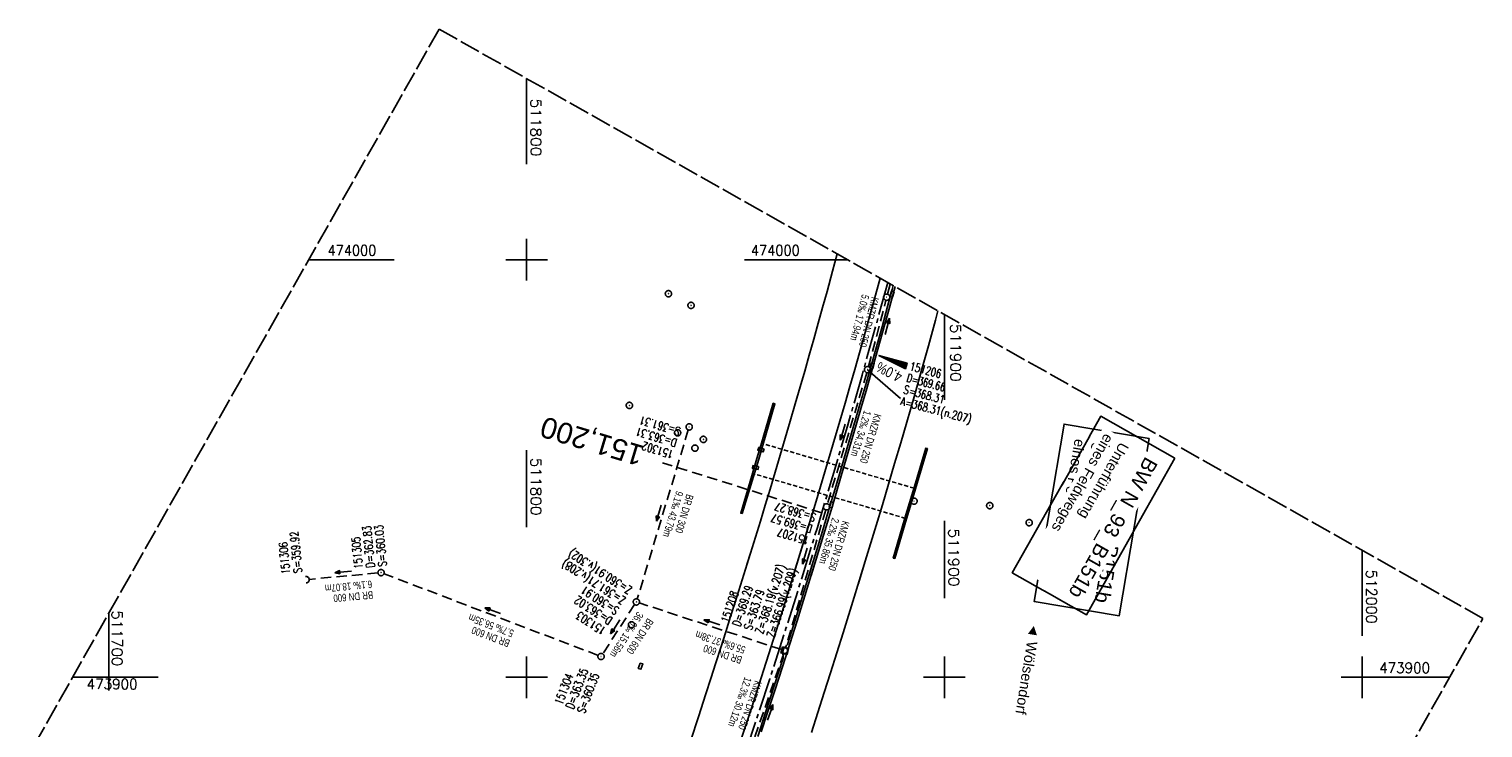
# Model space of a CAD drawing. Extents: x 511324 to 512029, y 473109 to 474055.
# Tile 6 of 6: x 511681 to 512029, y 473888 to 474055. Entities that reach past the tile are written whole.
import ezdxf
from ezdxf.enums import TextEntityAlignment as Align

# ---------------------------------------------------------------- set-up
doc = ezdxf.new("R2010")
doc.units = 0
doc.header["$LTSCALE"] = 10
doc.header["$MEASUREMENT"] = 0
for name, pattern in [('ACHSE', [5.5, 4, -0.5, 0.5, -0.5]), ('AUSGEZOGEN', [0]), ('LT00', [0]), ('LT14', [0.6, 0.5, -0.1]), ('LT17', [0.15, 0.1, -0.05]), ('STRICHLINIE2', [0.375, 0.25, -0.125])]:
    doc.linetypes.add(name, pattern=pattern)
doc.layers.get('0').update_dxf_attribs({"linetype": 'LT00'})
for name, color, linetype in [('-AX-020', 250, 'ACHSE'), ('-Halt-Pfeil', 4, 'LT00'), ('-Haltung', 7, 'STRICHLINIE2'), ('-Haltungsbeschriftung', 140, 'LT00'), ('-QUE-20O', 11, 'LT00'), ('-Schachtbeschriftung', 5, 'LT00'), ('-ST-20', 30, 'LT17'), ('BW_TEXT', 20, 'AUSGEZOGEN'), ('BW_TEXT-B', 20, 'AUSGEZOGEN'), ('ORTSRICHTUNG', 7, 'Continuous'), ('V91_AFBR_BAB', 250, 'LT00'), ('V91_BR_KAPPE', 30, 'LT00'), ('V91_BR_WID', 30, 'LT17'), ('V91_KA_PRUF', 182, 'LT00'), ('V91_RASTER', 250, 'LT00'), ('V91_RINNE', 182, 'LT00'), ('V91_SINKK', 182, 'LT00'), ('V92_AFBR_BAB', 250, 'LT00'), ('V92_BR_KAPPE', 30, 'LT00'), ('V92_BR_WID', 30, 'LT17'), ('V92_KA_MULD', 182, 'LT00'), ('V92_KA_PRUF', 182, 'LT00'), ('V92_RASTER', 250, 'LT00'), ('V92_RINNE', 182, 'LT00'), ('V92_SINKK', 182, 'LT00'), ('V92_UK_DURCH', 182, 'LT00')]:
    doc.layers.add(name, color=color, linetype=linetype)
doc.layers.add('-BLATT_92-RAND', color=7, linetype='LT14', plot=False)
doc.styles.add('Beschrift', font='ARIAL.TTF')
doc.styles.add('Haltungsbeschriftung', font='ARIAL.TTF', dxfattribs={"width": 0.75})
doc.styles.add('schachtbeschriftung', font='romans.shx', dxfattribs={"width": 0.75, "height": 2})
doc.styles.get("Standard").update_dxf_attribs({"font": 'romans.shx'})

# ---------------------------------------------------------------- blocks, each defined once
blk = doc.blocks.new('SYMB0652')
at = {"color": 0, "linetype": 'ByBlock'}
blk.add_lwpolyline([(-0.15, -0.075), (0.15, -0.075), (0.15, 0.075), (-0.15, 0.075), (-0.15, -0.075)], dxfattribs=at)
blk = doc.blocks.new('SYMB0011')
at = {"color": 0, "linetype": 'ByBlock'}
for p, q in [((0.5, 0), (-0.5, 0)), ((0, 0.5), (0, -0.5))]:
    blk.add_line(p, q, dxfattribs=at)
blk = doc.blocks.new('SYMB0003')
at = {"color": 0, "linetype": 'ByBlock'}
for p, q in [((-0.015712, 0), (0.010166, 0.012015)), ((0, -0.021257), (-0.015712, 0)), ((0.010166, 0.012015), (0, -0.021257))]:
    blk.add_line(p, q, dxfattribs=at)
for points in [[(-0.031395, 0.499013), (-0.093691, 0.491144), (-0.154509, 0.475528), (-0.21289, 0.452414), (-0.267913, 0.422164), (-0.318712, 0.385257), (-0.364484, 0.342274), (-0.404509, 0.293893), (-0.438154, 0.240877), (-0.464888, 0.184062), (-0.484292, 0.124345), (-0.496058, 0.062667), (-0.5, 0)], [(-0.5, 0), (-0.496058, -0.062667), (-0.484292, -0.124345), (-0.464888, -0.184062), (-0.438154, -0.240877), (-0.404509, -0.293893), (-0.364485, -0.342274), (-0.318712, -0.385257), (-0.267914, -0.422164), (-0.21289, -0.452414), (-0.154509, -0.475529), (-0.093691, -0.491144), (-0.031395, -0.499014), (0.031395, -0.499014)], [(0.5, 0), (0.496057, 0.062667), (0.484292, 0.124345), (0.464888, 0.184062), (0.438153, 0.240877), (0.404509, 0.293893), (0.364484, 0.342274), (0.318712, 0.385257), (0.267913, 0.422164), (0.21289, 0.452414), (0.154509, 0.475528), (0.093691, 0.491144), (0.031395, 0.499013), (-0.031395, 0.499013)], [(0.031395, -0.499014), (0.093691, -0.491144), (0.154509, -0.475529), (0.21289, -0.452414), (0.267914, -0.422164), (0.318712, -0.385257), (0.364485, -0.342274), (0.404509, -0.293893), (0.438154, -0.240877), (0.464889, -0.184062), (0.484292, -0.124345), (0.496058, -0.062667), (0.5, 0)]]:
    blk.add_lwpolyline(points, dxfattribs=at)
blk = doc.blocks.new('SYMB1210')
at = {"color": 0, "linetype": 'ByBlock'}
blk.add_line((0.018815, -0.179014), (0.055623, -0.17119), dxfattribs=at)
for points in [[(-0.2, -0.2), (-0.2, 0.2), (0.2, 0.2), (0.2, -0.2), (-0.2, -0.2)], [(0.018815, 0.179014), (-0.018815, 0.179014), (-0.055623, 0.17119), (-0.09, 0.155885), (-0.120444, 0.133766), (-0.145623, 0.105801), (-0.164438, 0.073213), (-0.176067, 0.037424), (-0.18, 0)], [(-0.18, 0), (-0.176067, -0.037424), (-0.164438, -0.073213), (-0.145623, -0.105801), (-0.120444, -0.133766), (-0.09, -0.155885), (-0.055623, -0.17119), (-0.018815, -0.179014), (0.018815, -0.179014)], [(0.18, 0), (0.176067, 0.037424), (0.164438, 0.073213), (0.145623, 0.105801), (0.120444, 0.133766), (0.09, 0.155885), (0.055623, 0.17119), (0.018815, 0.179014)], [(0.055623, -0.17119), (0.09, -0.155885), (0.120444, -0.133766), (0.145623, -0.105801), (0.164438, -0.073213), (0.176067, -0.037424), (0.18, 0)]]:
    blk.add_lwpolyline(points, dxfattribs=at)
blk = doc.blocks.new('SYMB1107')
at = {"color": 0, "linetype": 'ByBlock'}
for points in [[(-0.2, 0), (-0.196157, 0.039018), (-0.184776, 0.076537), (-0.166294, 0.111114), (-0.141421, 0.141421), (-0.111114, 0.166294), (-0.076537, 0.184776), (-0.039018, 0.196157), (0, 0.2)], [(0, 0.2), (0.039018, 0.196157), (0.076537, 0.184776), (0.111114, 0.166294), (0.141421, 0.141421), (0.166294, 0.111114), (0.184776, 0.076537), (0.196157, 0.039018), (0.2, 0)]]:
    blk.add_lwpolyline(points, dxfattribs=at)
blk = doc.blocks.new('SYMB0070')
at = {"color": 0, "linetype": 'ByBlock'}
for p, q in [((-0.5, 0), (0.2, 0)), ((0.5, 0), (0.2, 0.1)), ((0.2, 0.1), (0.2, 0)), ((0.468, 0), (0.21, 0.086)), ((0.21, 0.086), (0.21, -0.086)), ((0.21, -0.086), (0.468, 0)), ((0.22, -0.072), (0.437, 0)), ((0.23, -0.058), (0.405, 0)), ((0.24, -0.045), (0.374, 0)), ((0.342, 0), (0.25, 0.031)), ((0.25, 0.031), (0.25, -0.031)), ((0.25, -0.031), (0.342, 0)), ((0.26, -0.017), (0.31, 0)), ((0.27, -0.003), (0.279, 0))]:
    blk.add_line(p, q, dxfattribs=at)
for points in [[(0.2, 0), (0.2, -0.1), (0.5, 0)], [(0.437, 0), (0.22, 0.072), (0.22, -0.072)], [(0.405, 0), (0.23, 0.058), (0.23, -0.058)], [(0.374, 0), (0.24, 0.045), (0.24, -0.045)], [(0.31, 0), (0.26, 0.017), (0.26, -0.017)], [(0.279, 0), (0.27, 0.003), (0.27, -0.003)]]:
    blk.add_lwpolyline(points, dxfattribs=at)

msp = doc.modelspace()

# ---------------------------------------------------------------- linework, layer by layer
at = {"layer": '-AX-020', "ltscale": 0.2, "flags": 128}
msp.add_lwpolyline([(511886.44, 473994.57), (511883.7, 473984.53), (511880.29, 473972.33), (511876.8, 473960.15), (511873.23, 473947.99), (511869.59, 473935.86), (511865.87, 473923.74), (511862.08, 473911.66), (511858.21, 473899.59), (511854.26, 473887.55), (511850.24, 473875.54), (511846.14, 473863.55), (511841.96, 473851.59), (511837.71, 473839.65), (511833.39, 473827.75), (511828.99, 473815.86), (511824.51, 473804.01), (511819.96, 473792.19), (511815.33, 473780.39), (511810.64, 473768.63), (511805.86, 473756.89), (511801.02, 473745.18), (511796.09, 473733.51), (511791.1, 473721.87), (511786.03, 473710.25), (511780.89, 473698.68), (511775.67, 473687.13), (511770.39, 473675.61), (511765.03, 473664.13), (511759.6, 473652.69), (511754.09, 473641.28), (511748.51, 473629.9), (511742.87, 473618.56), (511737.15, 473607.25), (511731.36, 473595.99), (511725.49, 473584.75), (511719.56, 473573.56), (511713.56, 473562.4), (511707.48, 473551.28), (511701.34, 473540.2), (511695.13, 473529.16), (511688.84, 473518.16), (511682.49, 473507.2), (511676.07, 473496.28), (511669.58, 473485.39), (511663.02, 473474.55), (511656.39, 473463.76), (511649.7, 473453), (511642.94, 473442.29), (511636.1, 473431.62), (511629.21, 473420.99), (511622.24, 473410.41), (511615.21, 473399.87), (511608.11, 473389.37), (511600.95, 473378.92), (511593.72, 473368.52), (511586.42, 473358.16), (511579.06, 473347.85), (511571.64, 473337.58), (511564.15, 473327.36), (511556.59, 473317.19), (511548.97, 473307.07), (511541.29, 473297), (511533.54, 473286.97), (511525.74, 473276.99), (511517.86, 473267.07), (511509.93, 473257.19), (511501.93, 473247.36), (511493.87, 473237.58), (511485.75, 473227.86), (511477.57, 473218.19), (511475.55, 473215.81), (511467.29, 473206.2), (511458.98, 473196.64), (511450.61, 473187.13), (511445.43, 473181.31)], dxfattribs=at)
at = {"layer": '-BLATT_92-RAND'}
msp.add_lwpolyline([(511779.03, 474055.25), (511324.06, 473249.87), (511573.95, 473108.71), (512028.91, 473914.09), (511779.03, 474055.25)], dxfattribs=at)
at = {"layer": '-Haltung'}
for p, q in [((511886.37, 473991.75), (511887.01, 473994.25)), ((511886.37, 473991.75), (511887.01, 473994.25)), ((511881.82, 473974.4), (511886, 473990.3)), ((511881.82, 473974.4), (511886, 473990.3)), ((511881.42, 473972.95), (511872.01, 473941.53)), ((511881.42, 473972.95), (511872.01, 473941.53)), ((511838.7, 473959.24), (511826.49, 473918.76)), ((511871.59, 473940.09), (511862, 473907.09)), ((511764.42, 473924.99), (511747.92, 473923.44)), ((511817.12, 473905.24), (511765.87, 473924.79)), ((511825.86, 473917.41), (511818.22, 473905.6)), ((511861.07, 473906.61), (511826.98, 473917.81)), ((511852.17, 473878.62), (511861.54, 473905.67))]:
    msp.add_line(p, q, dxfattribs=at)
at = {"layer": '-QUE-20O'}
for p, q in [((511884.36, 473977.09), (511884.36, 473977.08)), ((511884.64, 473976.94), (511884.65, 473977)), ((511884.94, 473976.92), (511884.91, 473976.8)), ((511885.18, 473976.66), (511885.23, 473976.84)), ((511885.52, 473976.76), (511885.45, 473976.52)), ((511885.73, 473976.39), (511885.81, 473976.68)), ((511886.1, 473976.6), (511886, 473976.25)), ((511886.27, 473976.11), (511886.39, 473976.52)), ((511886.68, 473976.44), (511886.54, 473975.97)), ((511886.82, 473975.83), (511886.96, 473976.36)), ((511887.25, 473976.28), (511887.09, 473975.69)), ((511887.36, 473975.55), (511887.54, 473976.2)), ((511887.83, 473976.12), (511887.64, 473975.41)), ((511887.91, 473975.28), (511888.12, 473976.03)), ((511888.41, 473975.95), (511888.18, 473975.14)), ((511888.45, 473975), (511888.7, 473975.87)), ((511888.99, 473975.79), (511888.73, 473974.86)), ((511889, 473974.72), (511889.28, 473975.71)), ((511889.56, 473975.63), (511889.27, 473974.58)), ((511889.54, 473974.44), (511889.85, 473975.55)), ((511890.14, 473975.47), (511889.82, 473974.31)), ((511890.09, 473974.17), (511890.43, 473975.39)), ((511890.72, 473975.31), (511890.36, 473974.03)), ((511890.64, 473973.89), (511891.01, 473975.23))]:
    msp.add_line(p, q, dxfattribs=at)
msp.add_lwpolyline([(511890.69, 473973.86), (511884.33, 473977.1), (511891.07, 473975.21), (511890.69, 473973.86)], dxfattribs=at)
at = {"layer": '-Schachtbeschriftung'}
msp.add_line((511889.47, 473966.75), (511881.63, 473973.67), dxfattribs=at)
at = {"layer": '-ST-20', "ltscale": 2.5}
msp.add_line((511870.66, 473939.39), (511832.49, 473951.37), dxfattribs=at)
at = {"layer": 'V91_AFBR_BAB'}
for points in [[(511865.49, 473969.55), (511866.57, 473973.35), (511867.65, 473977.16), (511868.72, 473980.97), (511869.79, 473984.77), (511870.85, 473988.59), (511871.91, 473992.4), (511873.24, 473997.29), (511874.35, 474001.4)], [(511884.62, 473995.6), (511883.03, 473989.76), (511881.91, 473985.74), (511880.79, 473981.72), (511879.67, 473977.7), (511878.53, 473973.68), (511877.4, 473969.66), (511876.26, 473965.65)], [(511898.46, 473987.78), (511897.84, 473985.49), (511896.16, 473979.37), (511894.46, 473973.27), (511892.73, 473967.17), (511890.99, 473961.07), (511889.55, 473956.12), (511888.1, 473951.17), (511886.63, 473946.23), (511885.16, 473941.29), (511883.67, 473936.35), (511881.07, 473927.77), (511879.44, 473922.46)], [(511852.73, 473926.98), (511853.58, 473929.72), (511854.77, 473933.55), (511855.95, 473937.38), (511857.12, 473941.21), (511858.28, 473945.04), (511859.5, 473949.12), (511860.71, 473953.2), (511861.91, 473957.29), (511863.11, 473961.37), (511864.3, 473965.46), (511865.49, 473969.55)]]:
    msp.add_lwpolyline(points, dxfattribs=at)
at = {"layer": 'V91_AFBR_BAB', "color": 2}
msp.add_lwpolyline([(511876.26, 473965.65), (511869.1, 473941.36), (511864.07, 473925.06)], dxfattribs=at)
at = {"layer": 'V91_BR_KAPPE'}
for points in [[(511851.63, 473939.19), (511851.26, 473939.3), (511853.92, 473948.23), (511855.14, 473952.42), (511856.07, 473955.52), (511859.04, 473965.62), (511859.44, 473965.49), (511856.52, 473955.58), (511855.56, 473952.25), (511854.3, 473948.05), (511851.63, 473939.19)], [(511888.14, 473928.46), (511887.77, 473928.56), (511890.57, 473938.07), (511891.65, 473941.75), (511893.06, 473946.46), (511895.54, 473954.85), (511895.94, 473954.78), (511893.49, 473946.48), (511892.06, 473941.61), (511890.95, 473937.91), (511888.14, 473928.46)]]:
    msp.add_lwpolyline(points, dxfattribs=at)
at = {"layer": 'V91_BR_WID'}
for p, q in [((511859.37, 473965.27), (511856.51, 473955.97)), ((511892.78, 473945.26), (511856.51, 473955.97)), ((511895.54, 473954.59), (511892.78, 473945.26)), ((511854.37, 473948.75), (511851.62, 473939.53)), ((511890.68, 473938.06), (511854.37, 473948.75)), ((511887.94, 473928.83), (511890.68, 473938.06))]:
    msp.add_line(p, q, dxfattribs=at)
at = {"layer": 'V91_RASTER'}
for p, q in [((511800, 474005), (511800, 473995)), ((511795, 474000), (511805, 474000)), ((511800, 473954.41), (511800, 473935.91)), ((511900, 473918.98), (511900, 473937.48)), ((512000, 473927.11), (512000, 473917.11))]:
    msp.add_line(p, q, dxfattribs=at)
at = {"layer": 'V91_RINNE'}
for points in [[(511887.78, 473993.82), (511887.53, 473992.87), (511886.41, 473988.77), (511885.08, 473983.95), (511883.74, 473979.14), (511882.38, 473974.33), (511881, 473969.53), (511879.62, 473964.73), (511878.19, 473959.82), (511876.74, 473954.91), (511875.29, 473950), (511873.84, 473945.1), (511872.37, 473940.19), (511871.04, 473935.77), (511869.71, 473931.35), (511868.36, 473926.93), (511867.61, 473924.46)], [(511880.1, 473964.59), (511881.24, 473968.59), (511882.38, 473972.58), (511883.51, 473976.58), (511884.64, 473980.58), (511885.76, 473984.58), (511886.86, 473988.58), (511887.99, 473992.68), (511888.22, 473993.57)], [(511868.12, 473924.37), (511870.21, 473931.17), (511872.87, 473940.02), (511874.09, 473944.11), (511875.3, 473948.21), (511876.51, 473952.3), (511877.71, 473956.4), (511878.9, 473960.49), (511880.1, 473964.59)]]:
    msp.add_lwpolyline(points, dxfattribs=at)
at = {"layer": 'V92_AFBR_BAB'}
for points in [[(511865.49, 473969.55), (511866.57, 473973.35), (511867.65, 473977.16), (511868.72, 473980.97), (511869.79, 473984.77), (511870.85, 473988.59), (511871.91, 473992.4), (511873.24, 473997.29), (511874.35, 474001.4)], [(511884.62, 473995.6), (511883.03, 473989.76), (511881.91, 473985.74), (511880.79, 473981.72), (511879.67, 473977.7), (511878.53, 473973.68), (511877.4, 473969.66), (511876.26, 473965.65)], [(511898.46, 473987.78), (511897.84, 473985.49), (511896.16, 473979.37), (511894.46, 473973.27), (511892.73, 473967.17), (511890.99, 473961.07), (511889.55, 473956.12), (511888.1, 473951.17), (511886.63, 473946.23), (511885.16, 473941.29), (511883.67, 473936.35), (511881.07, 473927.77), (511878.43, 473919.19), (511875.77, 473910.62), (511874.28, 473905.85), (511872.78, 473901.07), (511871.26, 473896.31), (511869.73, 473891.54), (511868.19, 473886.78)], [(511839.28, 473884.94), (511841.11, 473890.48), (511842.92, 473896.02), (511844.11, 473899.72), (511845.3, 473903.42), (511846.48, 473907.13), (511847.65, 473910.84), (511848.82, 473914.54), (511849.99, 473918.25), (511851.19, 473922.08), (511852.39, 473925.9), (511853.58, 473929.72), (511854.77, 473933.55), (511855.95, 473937.38), (511857.12, 473941.21), (511858.28, 473945.04), (511859.5, 473949.12), (511860.71, 473953.2), (511861.91, 473957.29), (511863.11, 473961.37), (511864.3, 473965.46), (511865.49, 473969.55)], [(511876.26, 473965.65), (511869.1, 473941.36), (511860.86, 473914.65), (511853.85, 473892.63), (511846.18, 473869.61), (511838.4, 473847.37), (511829.85, 473823.94), (511821.4, 473801.35), (511812.44, 473778.18), (511803.15, 473755.18), (511793.37, 473731.98), (511783.24, 473709.08), (511772.74, 473685.72), (511762.84, 473664.11), (511752.15, 473641.82), (511741.13, 473619.64), (511729.86, 473597.66), (511718.19, 473575.49), (511706.37, 473553.54)]]:
    msp.add_lwpolyline(points, dxfattribs=at)
at = {"layer": 'V92_BR_KAPPE'}
for points in [[(511851.63, 473939.19), (511851.26, 473939.3), (511853.92, 473948.23), (511855.14, 473952.42), (511856.07, 473955.52), (511859.04, 473965.62), (511859.44, 473965.49), (511856.52, 473955.58), (511855.56, 473952.25), (511854.3, 473948.05), (511851.63, 473939.19)], [(511888.14, 473928.46), (511887.77, 473928.56), (511890.57, 473938.07), (511891.65, 473941.75), (511893.06, 473946.46), (511895.54, 473954.85), (511895.94, 473954.78), (511893.49, 473946.48), (511892.06, 473941.61), (511890.95, 473937.91), (511888.14, 473928.46)]]:
    msp.add_lwpolyline(points, dxfattribs=at)
at = {"layer": 'V92_BR_WID'}
for p, q in [((511859.37, 473965.27), (511856.51, 473955.97)), ((511892.78, 473945.26), (511856.51, 473955.97)), ((511895.54, 473954.59), (511892.78, 473945.26)), ((511854.37, 473948.75), (511851.62, 473939.53)), ((511890.68, 473938.06), (511854.37, 473948.75)), ((511887.94, 473928.83), (511890.68, 473938.06))]:
    msp.add_line(p, q, dxfattribs=at)
at = {"layer": 'V92_RASTER'}
for p, q in [((511800, 474043.4), (511800, 474022.93)), ((511800, 474005), (511800, 473995)), ((511747.81, 474000), (511768.29, 474000)), ((511795, 474000), (511805, 474000)), ((511795, 474000), (511805, 474000)), ((511852.14, 474000), (511876.83, 474000)), ((511900, 473966.44), (511900, 473986.91)), ((512000, 473930.42), (512000, 473909.95)), ((511700, 473896.86), (511700, 473915.36)), ((511800, 473905), (511800, 473895)), ((511900, 473895), (511900, 473905)), ((512000, 473905), (512000, 473895)), ((512000, 473905), (512000, 473895)), ((511711.8, 473900), (511691.32, 473900)), ((511805, 473900), (511795, 473900)), ((511905, 473900), (511895, 473900)), ((512020.95, 473900), (511995, 473900))]:
    msp.add_line(p, q, dxfattribs=at)
at = {"layer": 'V92_RINNE'}
for points in [[(511887.78, 473993.82), (511887.53, 473992.87), (511886.41, 473988.77), (511885.08, 473983.95), (511883.74, 473979.14), (511882.38, 473974.33), (511881, 473969.53), (511879.62, 473964.73), (511878.19, 473959.82), (511876.74, 473954.91), (511875.29, 473950), (511873.84, 473945.1), (511872.37, 473940.19), (511871.04, 473935.77), (511869.71, 473931.35), (511868.36, 473926.93), (511867.01, 473922.51), (511865.64, 473918.1), (511864.26, 473913.69), (511862.42, 473907.84), (511861.59, 473906.93), (511861.32, 473906.01), (511861.38, 473904.58), (511857.18, 473891.58), (511855.31, 473885.83)], [(511880.1, 473964.59), (511881.24, 473968.59), (511882.38, 473972.58), (511883.51, 473976.58), (511884.64, 473980.58), (511885.76, 473984.58), (511886.86, 473988.58), (511887.99, 473992.68), (511888.22, 473993.57)], [(511856.18, 473886.93), (511857.69, 473891.54), (511859.47, 473897.03), (511861.24, 473902.52), (511863, 473908.02), (511864.74, 473913.52), (511867.49, 473922.34), (511870.21, 473931.17), (511872.87, 473940.02), (511874.09, 473944.11), (511875.3, 473948.21), (511876.51, 473952.3), (511877.71, 473956.4), (511878.9, 473960.49), (511880.1, 473964.59)]]:
    msp.add_lwpolyline(points, dxfattribs=at)

# ---------------------------------------------------------------- block references
at = {"layer": '-Halt-Pfeil', "zscale": 4}
for p, xscale, yscale, rotation in [((511886.34, 473984.05), 4.000000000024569, 4.000000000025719, 75.29298658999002), ((511875.66, 473958.7), 3.999999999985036, 4.000000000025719, 253.3341265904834), ((511831.64, 473939.29), 3.999999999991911, 4.000000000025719, 253.2144065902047), ((511866.62, 473929), 3.999999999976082, 4.000000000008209, 253.7943425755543), ((511756.07, 473925.21), 4.000000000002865, 4.000000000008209, 185.360592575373), ((511791.85, 473915.95), 4.000000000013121, 4.000000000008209, 159.1162625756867), ((511821.2, 473912.05), 3.999999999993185, 4.000000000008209, 237.1015325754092), ((511844.34, 473913.16), 3.999999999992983, 4.000000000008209, 161.8146225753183), ((511858.32, 473891.59), 4.000000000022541, 4.000000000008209, 70.89281257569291)]:
    msp.add_blockref('SYMB0070', p, dxfattribs=dict(at, xscale=xscale, yscale=yscale, rotation=rotation))
at = {"layer": 'V91_BR_WID', "xscale": 0.09999999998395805, "yscale": 0.09999999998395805, "zscale": 0.1, "rotation": 260.3880065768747}
for p in [(511859.37, 473965.27), (511856.51, 473955.97), (511895.54, 473954.59), (511854.37, 473948.75), (511892.78, 473945.26), (511851.62, 473939.53), (511890.68, 473938.06), (511887.94, 473928.83)]:
    msp.add_blockref('SYMB0011', p, dxfattribs=at)
at = {"layer": 'V91_KA_PRUF', "color": 1, "xscale": 1.499999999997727, "yscale": 1.499999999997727, "zscale": 1.5, "rotation": 260.3880065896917}
for p in [(511833.95, 473991.86), (511839.36, 473989.07), (511824.6, 473965.11), (511836.14, 473958.54), (511840.29, 473954.88), (511842.31, 473956.97), (511892.73, 473942.18), (511910.86, 473941.11), (511920.3, 473937.03)]:
    msp.add_blockref('SYMB0003', p, dxfattribs=at)
at = {"layer": 'V91_KA_PRUF', "xscale": 1.499999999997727, "yscale": 1.499999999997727, "zscale": 1.5, "rotation": 260.3880065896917}
for p in [(511886.19, 473991.02), (511881.63, 473973.67), (511838.92, 473959.96), (511871.8, 473940.81)]:
    msp.add_blockref('SYMB0003', p, dxfattribs=at)
at = {"layer": 'V91_SINKK', "zscale": 4.5}
for p, xscale, yscale, rotation in [((511887.46, 473991.76), 4.499999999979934, 4.499999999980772, 254.527954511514), ((511882.7, 473974.59), 4.499999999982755, 4.49999999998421, 254.0968846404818), ((511856.09, 473954.52), 4.500000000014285, 4.50000000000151, 161.2342097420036), ((511854.79, 473950.23), 4.49999999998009, 4.499999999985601, 169.6620969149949), ((511872.97, 473941.32), 4.499999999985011, 4.499999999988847, 253.2149676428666)]:
    msp.add_blockref('SYMB0652', p, dxfattribs=dict(at, xscale=xscale, yscale=yscale, rotation=rotation))
at = {"layer": 'V92_BR_WID', "xscale": 0.09999999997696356, "yscale": 0.09999999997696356, "zscale": 0.1, "rotation": 240.5376025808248}
for p in [(511859.37, 473965.27), (511856.51, 473955.97), (511895.54, 473954.59), (511854.37, 473948.75), (511892.78, 473945.26), (511851.62, 473939.53), (511890.68, 473938.06), (511887.94, 473928.83)]:
    msp.add_blockref('SYMB0011', p, dxfattribs=at)
at = {"layer": 'V92_KA_MULD', "xscale": 3.799999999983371, "yscale": 3.800000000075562, "zscale": 3.8, "rotation": 255.8242918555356}
msp.add_blockref('SYMB1210', (511861.79, 473906.37), dxfattribs=at)
at = {"layer": 'V92_KA_PRUF', "color": 1, "xscale": 1.500000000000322, "yscale": 1.500000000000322, "zscale": 1.5, "rotation": 240.5376025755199}
for p in [(511833.95, 473991.86), (511839.36, 473989.07), (511824.6, 473965.11), (511836.14, 473958.54), (511840.29, 473954.88), (511842.31, 473956.97), (511892.73, 473942.18), (511910.86, 473941.11), (511920.3, 473937.03), (511825.1, 473912.55)]:
    msp.add_blockref('SYMB0003', p, dxfattribs=at)
at = {"layer": 'V92_KA_PRUF', "xscale": 1.500000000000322, "yscale": 1.500000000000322, "zscale": 1.5, "rotation": 240.5376025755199}
for p in [(511886.19, 473991.02), (511881.63, 473973.67), (511838.92, 473959.96), (511871.8, 473940.81), (511765.17, 473925.06), (511826.27, 473918.04), (511817.82, 473904.97)]:
    msp.add_blockref('SYMB0003', p, dxfattribs=at)
at = {"layer": 'V92_SINKK', "zscale": 4.5}
for p, xscale, yscale, rotation in [((511887.46, 473991.76), 4.500000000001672, 4.500000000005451, 254.527751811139), ((511882.7, 473974.59), 4.499999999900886, 4.500000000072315, 74.25035447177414), ((511856.09, 473954.52), 4.500000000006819, 4.499999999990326, 161.2332947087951), ((511854.79, 473950.23), 4.500000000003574, 4.500000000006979, 169.6623714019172), ((511872.97, 473941.32), 4.499999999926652, 4.500000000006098, 73.52872801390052), ((511827.28, 473902.66), 4.499999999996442, 4.500000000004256, 250.5349031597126)]:
    msp.add_blockref('SYMB0652', p, dxfattribs=dict(at, xscale=xscale, yscale=yscale, rotation=rotation))
at = {"layer": 'V92_UK_DURCH', "xscale": 4.000000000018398, "yscale": 4.000000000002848, "zscale": 4, "rotation": 276.7454430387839}
msp.add_blockref('SYMB1107', (511747.17, 473923.37), dxfattribs=at)

# ---------------------------------------------------------------- texts
at = {"layer": '-Haltungsbeschriftung', "style": 'Haltungsbeschriftung', "width": 0.75}
for s, rotation, p in [('5.0‰ 17.94m', 255.293, (511880.3, 473991.83)), ('KMZR DN 250', 255.293, (511882.62, 473991.22)), ('1.2‰ 34.31m', 253.3341, (511880.8, 473964.03)), ('KMZR DN 250', 253.3341, (511883.25, 473963.3)), ('9.1‰ 43.79m', 253.2144, (511835.83, 473944.73)), ('BR DN 300', 253.2144, (511838.28, 473943.99)), ('2.2‰ 35.86m', 253.7956, (511873.15, 473938.31)), ('KMZR DN 250', 253.7956, (511875.61, 473937.6)), ('6.1‰ 18.07m', 185.3606, (511762.93, 473923.19)), ('BR DN 600', 185.3606, (511763.17, 473920.64)), ('5.7‰ 56.35m', 159.1163, (511797.09, 473911.22)), ('36.0‰ 15.56m', 237.1015, (511826.56, 473915.87)), ('BR DN 600', 237.1015, (511828.98, 473914.3)), ('BR DN 600', 159.1163, (511796.18, 473908.83)), ('55.6‰ 37.38m', 161.8146, (511852.53, 473907.31)), ('BR DN 600', 161.8146, (511851.73, 473904.88)), ('12.3‰ 30.12m', 250.8928, (511852.22, 473900.19)), ('KMZR DN 250', 250.8928, (511854.64, 473899.35))]:
    msp.add_text(s, height=1.8, rotation=rotation, dxfattribs=at).set_placement(p)
at = {"layer": '-QUE-20O', "style": 'Beschrift', "width": 0.8}
msp.add_text('4.0%%%', height=2.5, rotation=-206.9477, dxfattribs=at).set_placement((511890.18, 473972.78))
at = {"layer": '-Schachtbeschriftung', "style": 'schachtbeschriftung'}
for s, rotation, width, p in [('D=369.66', 345.2931, 0.7, (511890.8, 473970.82)), ('151206', 345.2931, 0.75, (511891.53, 473973.6)), ('S=368.31', 345.2931, 0.75, (511890.07, 473968.03)), ('A=368.31(n.207)', 345.2931, 0.75, (511889.33, 473965.25)), ('S=361.31', 163.2144, 0.75, (511837.02, 473959.75)), ('D=363.31', 163.2144, 0.75, (511836.19, 473956.99)), ('151302', 163.2144, 0.75, (511835.36, 473954.23)), ('S=368.27', 163.7956, 0.75, (511869.43, 473939.16)), ('D=369.57', 163.7956, 0.75, (511868.62, 473936.4)), ('D=362.83', 95.3606, 0.75, (511763.66, 473926.33)), ('S=360.03', 95.3606, 0.75, (511766.53, 473926.6)), ('151207', 163.7956, 0.75, (511867.82, 473933.63)), ('151306', 95.3606, 0.75, (511743.39, 473924.78)), ('S=359.92', 95.3606, 0.75, (511746.26, 473925.05)), ('151305', 95.3606, 0.75, (511760.8, 473926.06)), ('Z=361.71(v.208)', 147.1015, 0.75, (511823.89, 473918.94)), ('Z=360.91(v.302)', 147.1015, 0.75, (511825.45, 473921.36)), ('Z=368.19(v.207)', 71.8146, 0.75, (511856.57, 473910.2)), ('Z=366.99(v.209)', 71.8146, 0.75, (511859.31, 473909.3)), ('S=360.91', 147.1015, 0.75, (511822.32, 473916.52)), ('151208', 71.8146, 0.75, (511848.37, 473912.9)), ('D=369.29', 71.8146, 0.75, (511851.1, 473912)), ('D=363.02', 147.1015, 0.75, (511820.76, 473914.1)), ('S=363.79', 71.8146, 0.75, (511853.84, 473911.1)), ('151303', 147.1015, 0.75, (511819.2, 473911.69)), ('151304', 69.1163, 0.75, (511808.49, 473893.23)), ('D=363.35', 69.1163, 0.75, (511811.18, 473892.21)), ('S=360.35', 69.1163, 0.75, (511813.87, 473891.18))]:
    msp.add_text(s, height=2, rotation=rotation, dxfattribs=dict(at, width=width)).set_placement(p)
at = {"layer": '-ST-20', "style": 'Beschrift'}
msp.add_text('151,200', height=5, rotation=-196.7814, dxfattribs=at).set_placement((511827.71, 473952.87), align=Align.MIDDLE_LEFT)
at = {"layer": 'ORTSRICHTUNG', "insert": (511918.7, 473902.23), "char_height": 2.5, "width": 23.2363, "attachment_point": 8, "rotation": 260.8859, "style": 'Beschrift'}
msp.add_mtext('◄ Wölsendorf', dxfattribs=at)
at = {"layer": 'V91_RASTER'}
for s, width, p in [(' 511800', 1.076, (511801, 473954.41)), (' 511900', 1.08, (511901, 473937.48))]:
    msp.add_text(s, height=2.5, rotation=270.001, dxfattribs=dict(at, width=width)).set_placement(p)
at = {"layer": 'V92_RASTER'}
for s, rotation, width, p in [(' 511800', 270.0018, 1.076, (511801, 474040.43)), (' 474000', 0.0018, 0.908, (511750.79, 474001)), (' 474000', 0.0018, 0.908, (511852.14, 474001)), (' 511900', 270.0018, 1.08, (511901.44, 473986.51)), (' 512000', 270.0018, 1.002, (512001, 473927.45)), (' 511700', 270.0018, 1.038, (511700.73, 473917.78)), (' 473900', 0.0018, 0.948, (512002.45, 473901)), (' 473900', 0.0018, 0.948, (511693.06, 473897.12))]:
    msp.add_text(s, height=2.5, rotation=rotation, dxfattribs=dict(at, width=width)).set_placement(p)

# ---------------------------------------------------------------- next in the draw order: texts
at = {"layer": 'BW_TEXT', "insert": (511945.7, 473954.76), "char_height": 2, "width": 37.5546, "attachment_point": 1, "rotation": 260.388, "style": 'Beschrift', "bg_fill": 3, "box_fill_scale": 1.5, "bg_fill_color": 256, "bg_fill_transparency": 6029392}
msp.add_mtext('{\\H1.75x;BW N_93_B151b\\W0.8;\\P\\H0.3714x;\\W1;\\P\\H1.924x;Unterführung \\Peines Feldweges}', dxfattribs=at)

# ---------------------------------------------------------------- next in the draw order: linework, layer by layer
at = {"layer": 'BW_TEXT'}
msp.add_lwpolyline([(511949.04, 473957.18), (511941.85, 473914.72), (511921.48, 473918.17), (511928.67, 473960.63)], close=True, dxfattribs=at)

# ---------------------------------------------------------------- next in the draw order: texts
at = {"layer": 'BW_TEXT-B', "insert": (511951.23, 473951.33), "char_height": 2, "width": 37.5546, "attachment_point": 1, "rotation": 240.5376, "style": 'Beschrift', "bg_fill": 3, "box_fill_scale": 1.5, "bg_fill_color": 256, "bg_fill_transparency": 4718684}
msp.add_mtext('{\\H1.75x;BW N_93_B151b\\W0.8;\\P\\H0.3714x;\\W1;\\P\\H1.924x;Unterführung \\Peines Feldweges}', dxfattribs=at)

# ---------------------------------------------------------------- next in the draw order: linework, layer by layer
at = {"layer": 'BW_TEXT-B'}
msp.add_lwpolyline([(511955.2, 473952.48), (511934.02, 473914.98), (511916.25, 473925.02), (511937.43, 473962.52)], close=True, dxfattribs=at)

doc.saveas('drawing.dxf')
